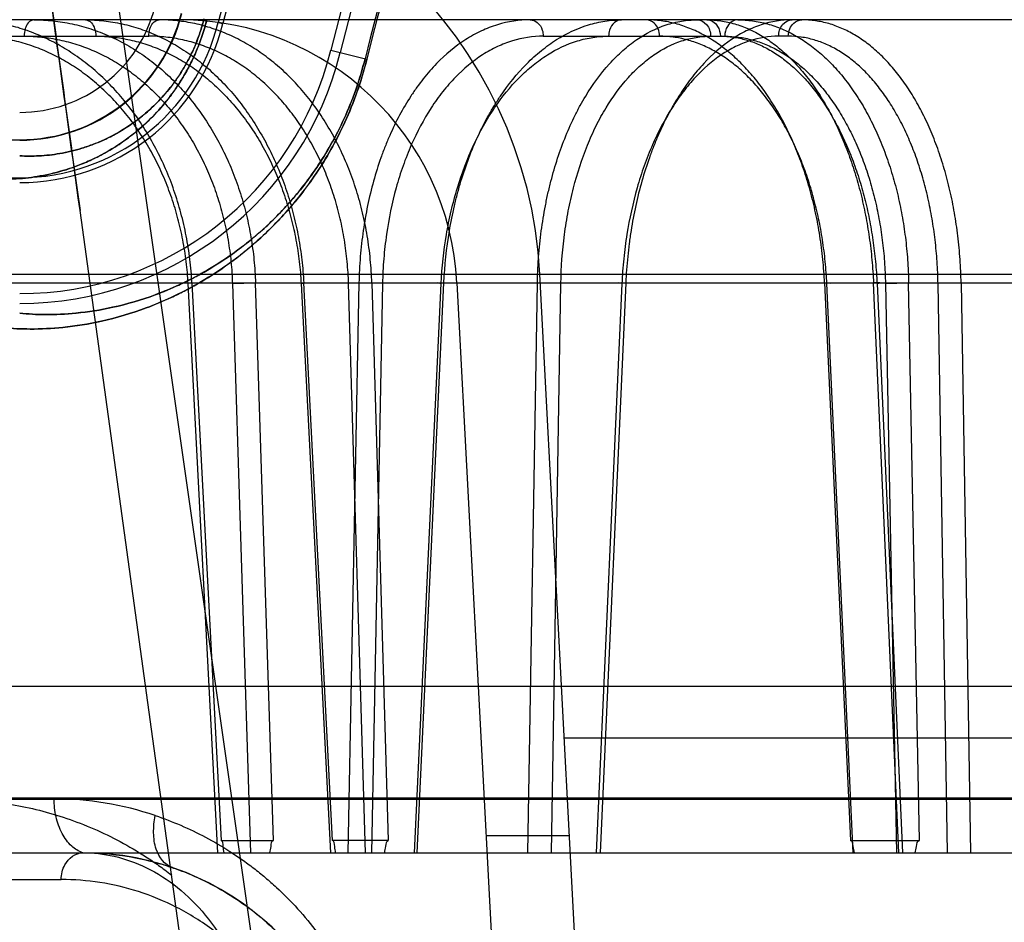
# Model space of a CAD drawing. Header units: millimetres. Extents: x 0 to 297, y 0 to 210.
# Tile 183 of 256: x 56.009 to 56.133, y 159.988 to 160.101. Entities that reach past the tile are written whole.
import ezdxf

# ---------------------------------------------------------------- set-up
doc = ezdxf.new("R2010")
doc.units = ezdxf.units.MM
doc.header["$LTSCALE"] = 16.335
doc.layers.get('0').update_dxf_attribs({"linetype": 'CONTINUOUS'})
for name, color, linetype in [('AXES_REF', 7, 'CONTINUOUS'), ('INTFCLR_1', 7, 'CONTINUOUS'), ('INTFCLR_144815', 7, 'CONTINUOUS'), ('INTFCLR_72935', 7, 'CONTINUOUS')]:
    doc.layers.add(name, color=color, linetype=linetype)

msp = doc.modelspace()

# ---------------------------------------------------------------- linework, layer by layer
at = {"color": 7, "linetype": 'Continuous'}
for radius in [6.787079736, 6.7865, 6.743039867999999]:
    msp.add_circle((57.4637311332, 154.7114782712), radius, dxfattribs=at)
msp.add_arc((57.4637311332, 154.7114782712), 6.72, 278.2771290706, 261.7228709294, dxfattribs=at)
at = {"layer": 'AXES_REF', "color": 9, "linetype": 'Continuous'}
msp.add_circle((57.4637311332, 154.7114782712), 6.191158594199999, dxfattribs=at)
at = {"layer": 'INTFCLR_1', "color": 9, "linetype": 'Continuous'}
for p, q in [((56.03398564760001, 160.1011551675), (56.0345800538, 160.1010077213)), ((56.04816824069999, 160.097637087), (56.0527140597, 160.0965094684))]:
    msp.add_line(p, q, dxfattribs=at)
at = {"layer": 'INTFCLR_1', "color": 6, "linetype": 'Continuous'}
for centre, radius, start, end in [((56.3995354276, 160.0104782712), 0.376628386, 138.8345507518, 166.0686236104), ((56.3995354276, 160.0104782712), 0.3760159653, 138.8345507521, 166.0686233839), ((56.3995354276, 160.0104782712), 0.3620159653, 138.8345507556, 166.0686238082), ((56.3995354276, 160.0104782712), 0.3607816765, 138.8345507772, 166.0686236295), ((56.0089543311, 160.1073643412), 0.025789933, 269.9999998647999, 346.0686237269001), ((56.0089543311, 160.1073643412), 0.0264023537, 269.9999994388, 346.06862695), ((56.0089543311, 160.1073643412), 0.0404023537, 269.9999996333, 346.0686219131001), ((56.0089543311, 160.1073643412), 0.0416366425, 270.0000000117, 346.0686235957)]:
    msp.add_arc(centre, radius, start, end, dxfattribs=at)
at = {"layer": 'INTFCLR_1', "color": 9, "linetype": 'Continuous'}
for centre, radius, start, end in [((56.3995354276, 160.0104782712), 0.3575673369, 138.8345507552, 166.0686236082), ((56.3995354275, 160.0104782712), 0.3573323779, 138.8345501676, 166.0686229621), ((56.0089543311, 160.1073643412), 0.0175605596, 270.0000000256, 346.0686235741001), ((56.0089543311, 160.1073643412), 0.0210600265, 269.9999999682, 346.0686236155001)]:
    msp.add_arc(centre, radius, start, end, dxfattribs=at)
for points, knots in [([(56.0325466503, 160.1015121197), (56.03237917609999, 160.1008369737), (56.0319963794, 160.0995164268), (56.03128436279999, 160.0976239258), (56.0304704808, 160.0958691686), (56.0295846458, 160.0942670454), (56.02865480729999, 160.092821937), (56.0274175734, 160.0911404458), (56.0253163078, 160.0887430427), (56.022195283, 160.0861073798), (56.018962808, 160.0842317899), (56.0165286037, 160.0831757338), (56.014310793, 160.0823963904), (56.0116559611, 160.0817455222), (56.0086031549, 160.0813837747), (56.00664041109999, 160.0813745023), (56.0056988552, 160.081421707)], [0, 0, 0, 0, 0.0574721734, 0.1134588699, 0.1669071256, 0.21714495, 0.2645975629, 0.308783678, 0.3895302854, 0.5274907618, 0.6441227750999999, 0.6969373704, 0.7465491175, 0.8382128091, 0.9221094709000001, 1, 1, 1, 1]), ([(56.0321836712, 160.1016021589), (56.0320387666, 160.1010180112), (56.03170724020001, 160.0998755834), (56.0310903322, 160.098238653), (56.0303845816, 160.0967212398), (56.0296163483, 160.0953363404), (56.0288097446, 160.0940877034), (56.0277368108, 160.0926358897), (56.0263672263, 160.0910815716), (56.0246774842, 160.0895297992), (56.0225500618, 160.087920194), (56.02040892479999, 160.0866895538), (56.0183019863, 160.0857886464), (56.01638440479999, 160.0851257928), (56.0140904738, 160.0845780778), (56.0114565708, 160.0842836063), (56.0097651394, 160.0842879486), (56.0089543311, 160.0843347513)], [0, 0, 0, 0, 0.0575499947, 0.1136075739, 0.1671162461, 0.2174278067, 0.2649257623, 0.3091535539, 0.3899605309, 0.4625751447, 0.5281544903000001, 0.6447761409, 0.6975023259, 0.7471185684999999, 0.8386452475, 0.9223402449, 1, 1, 1, 1]), ([(56.0527140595, 160.0965094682), (56.0523672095, 160.0951111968), (56.0515613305, 160.0924179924), (56.0500262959, 160.0886137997), (56.0482783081, 160.0851844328), (56.0463969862, 160.0821397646), (56.0444625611, 160.0794825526), (56.0419681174, 160.0765141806), (56.03941033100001, 160.0739869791), (56.0368322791, 160.0718469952), (56.0344500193, 160.0700725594), (56.031561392, 160.0682314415), (56.0281874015, 160.066486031), (56.0241587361, 160.0648031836), (56.01959169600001, 160.0634468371), (56.014662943, 160.0626460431), (56.01052202, 160.0624370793), (56.0080247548, 160.0625554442), (56.0069054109, 160.0626647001)], [0, 0, 0, 0, 0.06983020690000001, 0.1360165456, 0.1985856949, 0.2561722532, 0.3093207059, 0.3577512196, 0.4440024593, 0.4831205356, 0.5200948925, 0.5879287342, 0.6488908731, 0.7039975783, 0.7993757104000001, 0.8790225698, 0.9454860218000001, 1, 1, 1, 1]), ([(56.05248601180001, 160.0965660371), (56.0521564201, 160.0952372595), (56.0513903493, 160.0926779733), (56.0499307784, 160.0890633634), (56.0482684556, 160.0858053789), (56.04647914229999, 160.0829131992), (56.0446393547, 160.0803896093), (56.0422669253, 160.0775712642), (56.0398344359, 160.0751726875), (56.0373828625, 160.07314256), (56.0351174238, 160.0714598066), (56.03237131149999, 160.069715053), (56.0291636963, 160.0680627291), (56.0253352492, 160.0664719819), (56.020995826, 160.065193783), (56.0163153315, 160.0644466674), (56.0123847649, 160.0642606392), (56.0100160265, 160.0643846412), (56.0089543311, 160.0644920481)], [0, 0, 0, 0, 0.0698671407, 0.1360883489, 0.1986819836, 0.2562926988, 0.3094735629, 0.3579124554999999, 0.4441892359, 0.4833221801, 0.5202930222, 0.5881501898, 0.6490914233, 0.7042036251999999, 0.7995434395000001, 0.8791525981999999, 0.9455413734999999, 1, 1, 1, 1])]:
    msp.add_open_spline(points, degree=3, knots=knots, dxfattribs=at)
at = {"layer": 'INTFCLR_144815', "color": 9, "linetype": 'Continuous'}
for p, q in [((55.95772073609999, 160.5484094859), (56.08466206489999, 159.6608559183)), ((56.7755772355, 160.1014782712), (55.9490826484, 160.1014782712)), ((55.9843099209, 160.0994149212), (56.0252226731, 160.0994149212)), ((56.0749541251, 160.0994149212), (56.0978399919, 160.0994149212)), ((56.1058475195, 160.0994149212), (56.1046265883, 160.0994149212)), ((56.0808541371, 159.6114927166), (56.016556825, 160.0774282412)), ((55.8717420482, 160.0694090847), (56.86227402, 160.0694090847)), ((55.9182016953, 160.0683100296), (56.80139558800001, 160.0683100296)), ((56.0339500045, 159.996478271), (56.03018499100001, 160.0682367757)), ((56.03066589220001, 160.0683100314), (56.0343514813, 159.9980053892)), ((56.0357719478, 160.0682367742), (56.0380645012, 159.9964782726)), ((56.04093326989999, 159.9980053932), (56.0386838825, 160.0683100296)), ((56.04442801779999, 160.0682367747), (56.0481257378, 159.9964782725)), ((56.0483756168, 159.998005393), (56.0447561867, 160.0683100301)), ((56.0517251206, 160.0683100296), (56.0503261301, 159.996478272)), ((56.0525309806, 159.9964782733), (56.05040977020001, 160.0682367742)), ((56.05469505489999, 160.0682367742), (56.0517251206, 160.0683100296)), ((56.05469505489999, 160.0682367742), (56.0532936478, 159.9964782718)), ((56.05334075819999, 160.0683100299), (56.0554224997, 159.9980053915)), ((56.0587427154, 159.9964782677), (56.0620930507, 160.0682367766)), ((56.0590701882, 159.9964782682), (56.0624278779, 160.0683100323)), ((56.0730231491, 159.9964782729), (56.0742260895, 160.0683100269)), ((56.0771787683, 160.0682367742), (56.0742260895, 160.0683100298)), ((56.0759730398, 159.9964782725), (56.0771787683, 160.0682367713)), ((56.0848685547, 160.0682367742), (56.0816361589, 159.9964782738)), ((56.0853561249, 160.0683100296), (56.0821163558, 159.9964782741)), ((56.1104161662, 160.0683100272), (56.1136739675, 159.998005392)), ((56.1140331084, 159.9964782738), (56.11070365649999, 160.0682367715)), ((56.1197981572, 159.9964782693), (56.116584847, 160.0683100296)), ((56.11702647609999, 160.0682367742), (56.1202407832, 159.9964782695)), ((56.1180905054, 160.0682367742), (56.11947313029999, 159.9964782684)), ((56.1223761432, 159.9980053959), (56.1210172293, 160.0683100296)), ((56.1259039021, 159.9964782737), (56.1247162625, 160.0682367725)), ((56.1276229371, 160.0683100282), (56.1288161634, 159.9964782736)), ((56.0775991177, 160.0109668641), (56.72147173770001, 160.0109668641)), ((55.8095160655, 160.0034171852), (56.1611731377, 160.0034171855)), ((55.7885176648, 160.0032339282), (56.1527017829, 160.0032339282)), ((55.81651579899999, 159.9964782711), (56.94914244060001, 159.9964782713)), ((55.8705414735, 159.9931004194), (56.0141859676, 159.9931004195))]:
    msp.add_line(p, q, dxfattribs=at)
at = {"layer": 'INTFCLR_144815', "color": 6, "linetype": 'Continuous'}
for p, q in [((56.09853542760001, 159.6114782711), (56.0745362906, 160.0694090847)), ((56.0310312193, 160.0683003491), (56.03018499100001, 160.0682367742)), ((56.0357719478, 160.0682367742), (56.0386838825, 160.0683100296)), ((56.04442801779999, 160.0682367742), (56.0451773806, 160.0683048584)), ((56.05334075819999, 160.0683100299), (56.05040977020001, 160.0682367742)), ((56.06407948, 160.0683100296), (56.088035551, 159.6112009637)), ((56.11041616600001, 160.0683100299), (56.111135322, 160.0682952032)), ((56.1180905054, 160.0682367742), (56.1210172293, 160.0683100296)), ((56.1276229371, 160.0683100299), (56.1247162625, 160.0682367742)), ((56.0043586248, 160.0174782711), (56.743569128, 160.0174782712)), ((56.07824694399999, 159.9986055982), (56.06773253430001, 159.9986055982)), ((56.034351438, 159.9980053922), (56.0409332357, 159.9980053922)), ((56.0554224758, 159.9980053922), (56.0483755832, 159.9980053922)), ((56.1136739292, 159.9980053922), (56.12237611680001, 159.9980053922))]:
    msp.add_line(p, q, dxfattribs=at)
for centre, radius, start, end in [((56.0186130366, 160.0664782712), 0.05599999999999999, 3.000000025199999, 90.0000000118), ((56.0291274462, 160.0664782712), 0.035, 3.0000000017, 89.9999999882)]:
    msp.add_arc(centre, radius, start, end, dxfattribs=at)
at = {"layer": 'INTFCLR_144815', "color": 9, "linetype": 'Continuous'}
for centre, radius, start, end in [((56.0132815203, 159.9633663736), 0.0398921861, 71.3519385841, 89.99485629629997), ((56.0168973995, 159.9614782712), 0.035, 3.9999999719, 89.99999998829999)]:
    msp.add_arc(centre, radius, start, end, dxfattribs=at)
at = {"layer": 'INTFCLR_144815', "color": 7, "linetype": 'Continuous'}
for points, knots in [([(55.9577207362, 160.5484094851), (55.9573659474, 160.5484164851), (55.95724668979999, 160.5472775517), (55.9571327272, 160.5463138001), (55.957103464, 160.5450551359), (55.9571036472, 160.5438616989), (55.9571290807, 160.5426153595), (55.9571721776, 160.5413374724), (55.9572384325, 160.5398541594), (55.9573154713, 160.5384399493), (55.9573997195, 160.5370632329), (55.957476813, 160.5358940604), (55.9575626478, 160.5346694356), (55.9576575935, 160.5333817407), (55.9577702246, 160.5319246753), (55.9579041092, 160.5302691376), (55.95805536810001, 160.5284761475), (55.95822602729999, 160.5265266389), (55.9584186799, 160.5243986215), (55.95863490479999, 160.5220853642), (55.9588778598, 160.5195591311), (55.95915402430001, 160.5167618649), (55.9594670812, 160.5136709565), (55.95981581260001, 160.5103075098), (55.9602056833, 160.5066260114), (55.9606585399, 160.5024357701), (55.9611604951, 160.4978829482), (55.9617193, 160.4929038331), (55.9623458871, 160.487410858), (55.9630753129, 160.4811189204), (55.9638984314, 160.4741285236), (55.964835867, 160.4662804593), (55.96589819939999, 160.4575080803), (55.9671270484, 160.4474938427), (55.9685232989, 160.4362561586), (55.9701180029, 160.423570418), (55.97192750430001, 160.4093320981), (55.9739283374, 160.3937471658), (55.9761187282, 160.3768399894), (55.9784608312, 160.3589082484), (55.9809729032, 160.3398151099), (55.98361721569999, 160.31984771), (55.9863868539, 160.2990559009), (55.9892646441, 160.2775644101), (55.9922720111, 160.2552102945), (55.9954286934, 160.2318470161), (55.9987131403, 160.2076350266), (56.0020813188, 160.182896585), (56.0055198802, 160.1577250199), (56.00905839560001, 160.1319013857), (56.01274949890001, 160.105042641), (56.0152662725, 160.0867803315), (56.0165568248, 160.0774282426)], [0, 0, 0, 0, 0.002241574, 0.0047132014, 0.0072224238, 0.0098766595, 0.0123398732, 0.0150736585, 0.0179599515, 0.0217167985, 0.0240207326, 0.0266725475, 0.029118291, 0.0317754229, 0.0348287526, 0.0383497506, 0.0422672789, 0.04619496, 0.0507115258, 0.0557645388, 0.0608710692, 0.06674290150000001, 0.0735202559, 0.0804956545, 0.0881030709, 0.09690564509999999, 0.1071187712, 0.1170366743, 0.1285552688, 0.1420419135, 0.1570478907, 0.1730174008, 0.1919691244, 0.2128662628, 0.236750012, 0.2635013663, 0.293630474, 0.3274143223, 0.3627565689, 0.4013226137, 0.4416480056, 0.4844039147, 0.5285543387, 0.5741462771, 0.6213734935, 0.6710334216, 0.7230689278, 0.7757171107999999, 0.8287434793, 0.8835499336, 0.9403646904, 1, 1, 1, 1]), ([(56.0165568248, 160.0774282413), (56.015380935, 160.0859465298), (56.0131762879, 160.1019439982), (56.010072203, 160.1245136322), (56.0073440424, 160.1443967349), (56.0049321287, 160.1620127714), (56.0027842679, 160.1777323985), (56.0008682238, 160.1917824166), (55.9991366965, 160.2045018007), (55.9975518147, 160.21616449), (55.9961051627, 160.2268291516), (55.9948046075, 160.2364332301), (55.9936545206, 160.2449395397), (55.99262913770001, 160.2525343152), (55.99171385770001, 160.2593228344), (55.99089973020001, 160.2653695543), (55.9901738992, 160.2707669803), (55.9895224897, 160.2756162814), (55.988941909, 160.27994259), (55.9884142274, 160.283878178), (55.9879431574, 160.2873943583), (55.9875217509, 160.2905421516), (55.9871399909, 160.293395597), (55.986793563, 160.2959864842), (55.98647750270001, 160.298351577), (55.986192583, 160.3004846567), (55.9859317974, 160.3024379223), (55.985692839, 160.3042284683), (55.9854745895, 160.3058644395), (55.9852673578, 160.3074183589), (55.9850736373, 160.3088714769), (55.9848348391, 160.3106633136), (55.9846657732, 160.3119323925), (55.9845498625, 160.3128029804)], [0, 0, 0, 0, 0.1086009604, 0.2039477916, 0.2877238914, 0.3620651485, 0.4285031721, 0.4880977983, 0.5411506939, 0.5906228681, 0.6367442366, 0.6770723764, 0.71302358, 0.7451511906, 0.7738599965, 0.7995341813, 0.8222066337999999, 0.8426397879, 0.8613279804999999, 0.8773350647, 0.892788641, 0.9061319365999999, 0.9174444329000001, 0.9291470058, 0.9391444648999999, 0.9475796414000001, 0.9563257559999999, 0.9640319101, 0.9703936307, 0.9771701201, 0.9838307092, 0.9889079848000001, 1, 1, 1, 1]), ([(56.016897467, 159.9964782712), (56.0191303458, 159.9964782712), (56.022518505, 159.9961524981), (56.0263686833, 159.995206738), (56.028572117, 159.9944893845), (56.0307890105, 159.9936421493), (56.0335358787, 159.9923440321), (56.0367418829, 159.990390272), (56.0393594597, 159.9883903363), (56.0418291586, 159.9860786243), (56.0433371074, 159.9846357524), (56.04418509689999, 159.9835949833)], [0, 0, 0, 0, 0.2151948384, 0.325426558, 0.3816421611, 0.4384201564, 0.5540782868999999, 0.6738510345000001, 0.7997002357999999, 0.8706165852, 1, 1, 1, 1])]:
    msp.add_open_spline(points, degree=3, knots=knots, dxfattribs=at)
at = {"layer": 'INTFCLR_144815', "color": 6, "linetype": 'Continuous'}
for points, knots in [([(56.03066588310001, 160.0683100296), (56.0306145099, 160.0693010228), (56.030443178, 160.0712846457), (56.02998022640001, 160.0742354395), (56.0293110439, 160.0771433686), (56.0284442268, 160.0799654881), (56.02739273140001, 160.0826711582), (56.0261685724, 160.0852429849), (56.0247749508, 160.0876788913), (56.0232199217, 160.0899636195), (56.0215200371, 160.0920740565), (56.0196923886, 160.093993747), (56.0177476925, 160.0957150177), (56.0156922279, 160.0972326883), (56.013544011, 160.0985324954), (56.0113244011, 160.0996030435), (56.0090592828, 160.1004364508), (56.0067576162, 160.1010340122), (56.0044200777, 160.1013967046), (56.0028448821, 160.1014782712), (56.0020543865, 160.1014782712)], [0, 0, 0, 0, 0.0617823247, 0.1238447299, 0.1858195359, 0.247403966, 0.3074912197, 0.3663888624, 0.4245774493, 0.4820469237, 0.5382776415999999, 0.5931090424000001, 0.6468783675, 0.699766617, 0.7519718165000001, 0.8029757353, 0.8529596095, 0.9020028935, 0.950783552, 1, 1, 1, 1]), ([(56.0107494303, 160.1014782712), (56.0115513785, 160.1014782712), (56.0131653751, 160.1013932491), (56.0155719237, 160.1010091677), (56.0179521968, 160.1003670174), (56.0202700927, 160.0994750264), (56.02250033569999, 160.0983470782), (56.02462984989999, 160.0969962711), (56.0266543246, 160.0954280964), (56.028562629, 160.0936510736), (56.0303343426, 160.0916854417), (56.0319575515, 160.0895484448), (56.033424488, 160.0872546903), (56.034729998, 160.0848132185), (56.0358616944, 160.0822470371), (56.0368099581, 160.0795828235), (56.0375689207, 160.0768495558), (56.0381400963, 160.0740574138), (56.03852430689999, 160.0712068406), (56.0386522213, 160.0692817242), (56.0386838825, 160.0683100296)], [0, 0, 0, 0, 0.0502737, 0.1011002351, 0.1525041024, 0.2045410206, 0.2565222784, 0.3089261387, 0.3623936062, 0.4168290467, 0.4721774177, 0.5280823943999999, 0.5848720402, 0.6426851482, 0.7014740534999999, 0.7605299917, 0.8198131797, 0.8791592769, 0.9390526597, 1, 1, 1, 1]), ([(56.01723457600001, 160.1014782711), (56.0180069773, 160.1014782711), (56.01956392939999, 160.1013928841), (56.0218873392, 160.1010082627), (56.0241901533, 160.1003654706), (56.02643736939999, 160.0994728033), (56.0286046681, 160.0983444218), (56.030679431, 160.096993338), (56.0326572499, 160.0954249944), (56.0345272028, 160.0936479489), (56.03626939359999, 160.0916824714), (56.0378722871, 160.0895458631), (56.03932795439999, 160.0872525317), (56.0406311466, 160.084811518), (56.0417695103, 160.0822458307), (56.04273358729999, 160.0795822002), (56.043517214, 160.0768495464), (56.0441211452, 160.0740579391), (56.04454615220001, 160.0712078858), (56.04470676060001, 160.0692822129), (56.0447561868, 160.0683100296)], [0, 0, 0, 0, 0.0489165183, 0.09851922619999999, 0.1488646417, 0.2000363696, 0.2513763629, 0.3033548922, 0.3566009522, 0.4110109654, 0.4665169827, 0.5227420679, 0.579989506, 0.6383742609, 0.6978243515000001, 0.7575985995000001, 0.8176298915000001, 0.8777250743, 0.938351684, 1, 1, 1, 1]), ([(56.0533407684, 160.0683100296), (56.053310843, 160.0693002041), (56.0531852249, 160.07128177), (56.0527987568, 160.0742320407), (56.0522139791, 160.0771395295), (56.0514382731, 160.0799614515), (56.0504828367, 160.0826669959), (56.04935910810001, 160.0852387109), (56.0480703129, 160.0876746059), (56.0466238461, 160.0899595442), (56.04503488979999, 160.0920703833), (56.0433193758, 160.0939904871), (56.041487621, 160.0957122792), (56.03954555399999, 160.0972305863), (56.037510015, 160.0985311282), (56.0354011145, 160.0996023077), (56.0332436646, 160.1004361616), (56.03104649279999, 160.1010340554), (56.0288103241, 160.1013968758), (56.0273015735, 160.1014782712), (56.0265440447, 160.1014782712)], [0, 0, 0, 0, 0.0631976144, 0.1265589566, 0.1896844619, 0.2522453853, 0.3131073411, 0.3725758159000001, 0.4311278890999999, 0.4887472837, 0.5449165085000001, 0.599488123, 0.6528112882, 0.7050835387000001, 0.7565270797, 0.8066698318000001, 0.8557317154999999, 0.9038293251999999, 0.9516729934, 1, 1, 1, 1]), ([(56.1104161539, 160.0683100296), (56.1103710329, 160.0693001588), (56.11022777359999, 160.0712799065), (56.1098528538, 160.0742276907), (56.1093179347, 160.0771326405), (56.1086298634, 160.0799521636), (56.1077989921, 160.0826556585), (56.1068347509, 160.0852255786), (56.1057405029, 160.0876578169), (56.10452132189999, 160.0899406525), (56.1031900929, 160.0920506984), (56.1017587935, 160.093972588), (56.1002371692, 160.0956963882), (56.0986303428, 160.0972165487), (56.0969515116, 160.0985194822), (56.0952176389, 160.0995933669), (56.0934480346, 160.1004303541), (56.0916498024, 160.1010310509), (56.0898238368, 160.1013959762), (56.0885914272, 160.1014782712), (56.08797551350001, 160.1014782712)], [0, 0, 0, 0, 0.0680187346, 0.1361392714, 0.2038252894, 0.2706156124, 0.3351967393, 0.397803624, 0.4588624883, 0.5180930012, 0.5752619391, 0.6299159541, 0.6823660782, 0.7328580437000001, 0.7814916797, 0.8279517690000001, 0.8725425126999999, 0.9155298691, 0.9577325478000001, 1, 1, 1, 1]), ([(56.0955784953, 160.1014782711), (56.0961639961, 160.1014782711), (56.0973502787, 160.1013918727), (56.09911668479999, 160.101004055), (56.10086643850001, 160.1003572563), (56.1025730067, 160.0994607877), (56.1042188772, 160.0983293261), (56.1057954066, 160.0969755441), (56.1072990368, 160.0954052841), (56.1087215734, 160.0936273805), (56.1100482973, 160.091661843), (56.1112706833, 160.0895257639), (56.11238272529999, 160.0872332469), (56.113380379, 160.0847932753), (56.114254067, 160.0822290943), (56.1149966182, 160.0795674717), (56.11560314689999, 160.0768378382), (56.1160741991, 160.0740499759), (56.11641055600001, 160.071203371), (56.1165421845, 160.0692816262), (56.116584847, 160.0683100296)], [0, 0, 0, 0, 0.0411067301, 0.0831661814, 0.1265690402, 0.1716805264, 0.2181575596, 0.2664977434, 0.3173216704, 0.3705744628, 0.4261667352, 0.4836460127, 0.5432196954, 0.604927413, 0.6686008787, 0.7333013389, 0.7988331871, 0.864827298, 0.9317205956, 1, 1, 1, 1]), ([(56.0994717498, 160.1014782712), (56.10009561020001, 160.1014782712), (56.1013559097, 160.1013926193), (56.1032310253, 160.101005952), (56.1050830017, 160.1003600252), (56.1068829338, 160.0994640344), (56.1086114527, 160.0983326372), (56.1102593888, 160.0969789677), (56.1118236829, 160.0954087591), (56.1132959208, 160.0936307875), (56.1146606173, 160.0916652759), (56.1159089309, 160.0895291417), (56.1170351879, 160.087236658), (56.1180354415, 160.0847968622), (56.11890015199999, 160.0822328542), (56.1196219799, 160.079571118), (56.120196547, 160.0768403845), (56.12062520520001, 160.0740507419), (56.1209085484, 160.0712025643), (56.1209977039, 160.069280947), (56.1210172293, 160.0683100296)], [0, 0, 0, 0, 0.0431874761, 0.08713207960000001, 0.1321593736, 0.1785828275, 0.2259719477, 0.2748702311, 0.3259539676, 0.3791729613, 0.4344645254, 0.4914176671, 0.5502883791, 0.6111389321, 0.6738277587, 0.7374862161, 0.8019459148, 0.8669041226, 0.9327735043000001, 1, 1, 1, 1]), ([(56.1276229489, 160.0683100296), (56.12760573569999, 160.0692991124), (56.1275217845, 160.0712767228), (56.1272462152, 160.0742243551), (56.1268207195, 160.0771300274), (56.1262507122, 160.0799501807), (56.1255445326, 160.0826532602), (56.1247112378, 160.0852211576), (56.1237539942, 160.0876511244), (56.1226769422, 160.0899323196), (56.1214909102, 160.0920418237), (56.1202064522, 160.0939637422), (56.118832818, 160.0956879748), (56.1173746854, 160.0972089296), (56.115843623, 160.0985132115), (56.1142545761, 160.0995887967), (56.11262486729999, 160.100427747), (56.1109615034, 160.1010302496), (56.1092661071, 160.1013961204), (56.108119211, 160.1014782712), (56.1075461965, 160.1014782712)], [0, 0, 0, 0, 0.0700699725, 0.1401357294, 0.2096107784, 0.2779828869, 0.3438305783, 0.4073959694, 0.4690980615, 0.5287008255, 0.5859448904, 0.6403606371, 0.6922650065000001, 0.7418979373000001, 0.7893762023, 0.8344645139, 0.8775150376, 0.9188803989, 0.9594118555, 1, 1, 1, 1]), ([(56.11702647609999, 160.0682367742), (56.1171530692, 160.0682480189), (56.1177957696, 160.0683588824), (56.1168571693, 160.0683156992), (56.116584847, 160.0683100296)], [0, 0, 0, 0, 0.3181480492, 1, 1, 1, 1]), ([(56.0347254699, 159.9964782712), (56.0346935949, 159.9967506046), (56.0345756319, 159.9971561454), (56.0346041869, 159.9980053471), (56.034351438, 159.9980053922)], [0, 0, 0, 0, 0.520347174, 1, 1, 1, 1]), ([(56.0405030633, 159.9964782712), (56.0405419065, 159.9967384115), (56.0406739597, 159.9971527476), (56.0406646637, 159.9980053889), (56.0409332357, 159.9980053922)], [0, 0, 0, 0, 0.4947820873, 1, 1, 1, 1]), ([(56.048779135, 159.9964782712), (56.0487460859, 159.9967383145), (56.048626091, 159.9971520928), (56.0486429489, 159.998005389), (56.0483755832, 159.9980053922)], [0, 0, 0, 0, 0.4950608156, 1, 1, 1, 1]), ([(56.0549649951, 159.9964782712), (56.0550081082, 159.9967509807), (56.0551399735, 159.9971662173), (56.0551638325, 159.9980053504), (56.0554224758, 159.9980053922)], [0, 0, 0, 0, 0.5163192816, 1, 1, 1, 1]), ([(56.1141837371, 159.9964782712), (56.114139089, 159.9967512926), (56.1140143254, 159.9971794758), (56.1139386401, 159.9980053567), (56.1136739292, 159.9980053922)], [0, 0, 0, 0, 0.5110251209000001, 1, 1, 1, 1]), ([(56.12182263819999, 159.9964782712), (56.12187183, 159.9967390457), (56.1220105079, 159.9971741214), (56.1220956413, 159.9980053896), (56.12237611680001, 159.9980053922)], [0, 0, 0, 0, 0.4861666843, 1, 1, 1, 1])]:
    msp.add_open_spline(points, degree=3, knots=knots, dxfattribs=at)
at = {"layer": 'INTFCLR_144815', "color": 9, "linetype": 'Continuous'}
for points, knots in [([(56.0107494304, 160.1014782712), (56.0104821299, 160.1014782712), (56.00996588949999, 160.1011342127), (56.0096099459, 160.1003396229), (56.0095186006, 160.0997396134), (56.0095152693, 160.0994149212)], [0, 0, 0, 0, 0.3094489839, 0.6240898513, 1, 1, 1, 1]), ([(56.01723457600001, 160.1014782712), (56.01751666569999, 160.1014782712), (56.01806113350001, 160.1011489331), (56.0184547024, 160.1003450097), (56.0185523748, 160.0997401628), (56.0185559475, 160.0994149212)], [0, 0, 0, 0, 0.319325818, 0.6318040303, 1, 1, 1, 1]), ([(56.0252226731, 160.0994149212), (56.0252260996, 160.0997268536), (56.02531851, 160.1003170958), (56.0256950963, 160.1011247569), (56.0262483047, 160.1014782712), (56.0265440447, 160.1014782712)], [0, 0, 0, 0, 0.3534253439, 0.6649411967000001, 1, 1, 1, 1]), ([(56.0733223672, 160.1014782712), (56.071924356, 160.1014782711), (56.0697902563, 160.1011476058), (56.0674634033, 160.1002440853), (56.0661501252, 160.0995757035), (56.0641430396, 160.0983814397), (56.0619642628, 160.0965513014), (56.0600711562, 160.0943814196), (56.0590208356, 160.0929876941), (56.0574544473, 160.0906948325), (56.0561233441, 160.0881781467), (56.05501214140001, 160.0855136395), (56.05429965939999, 160.0836102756), (56.0532020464, 160.0801161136), (56.0524520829, 160.0764779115), (56.05204341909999, 160.0732788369), (56.0518312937, 160.0710792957), (56.05174761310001, 160.0694193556), (56.0517251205, 160.0683100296)], [0, 0, 0, 0, 0.0967659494, 0.1466539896, 0.1724019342, 0.1986761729, 0.308236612, 0.3671749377, 0.3978274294, 0.4289742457, 0.5593456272, 0.5937296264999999, 0.6288132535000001, 0.6999763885, 0.8470702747, 0.8850494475, 0.9232001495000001, 1, 1, 1, 1]), ([(56.0624278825, 160.068310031), (56.06252864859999, 160.0705043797), (56.06287233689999, 160.0737722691), (56.0636185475, 160.0775119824), (56.06413859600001, 160.079594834), (56.06498829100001, 160.0825804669), (56.0662344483, 160.0859131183), (56.0678154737, 160.0890269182), (56.0687856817, 160.0906815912), (56.07024400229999, 160.0929470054), (56.071904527, 160.0950197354), (56.0737688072, 160.0968042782), (56.0749938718, 160.0978556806), (56.0771613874, 160.0994226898), (56.079562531, 160.1005651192), (56.0816785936, 160.1011315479), (56.0830703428, 160.1013971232), (56.08412930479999, 160.1014782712), (56.0848314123, 160.1014782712)], [0, 0, 0, 0, 0.150927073, 0.2250456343, 0.2618864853, 0.2983944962, 0.4383280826, 0.5053588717, 0.53813187, 0.5700682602, 0.6904940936, 0.7191856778, 0.7473372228, 0.8013450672, 0.9027166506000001, 0.927389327, 0.9517599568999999, 1, 1, 1, 1]), ([(56.0733223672, 160.1014782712), (56.07363773, 160.1014782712), (56.0743437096, 160.1011835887), (56.0748506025, 160.1003121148), (56.0749506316, 160.099672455), (56.0749541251, 160.0994149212)], [0, 0, 0, 0, 0.3298814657, 0.7305851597, 1, 1, 1, 1]), ([(56.0742260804, 160.0683100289), (56.07426464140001, 160.0705000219), (56.0745022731, 160.0737625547), (56.0751067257, 160.077509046), (56.0755410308, 160.0795933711), (56.0762585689, 160.0825702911), (56.0773361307, 160.0858980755), (56.0787416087, 160.0890227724), (56.079609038, 160.0906797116), (56.0809106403, 160.0929346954), (56.0824095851, 160.0950084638), (56.0841183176, 160.0968027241), (56.0852365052, 160.0978525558), (56.0872165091, 160.0994140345), (56.0894421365, 160.1005633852), (56.0914145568, 160.1011314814), (56.0927115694, 160.1013972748), (56.0937013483, 160.1014782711), (56.0943575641, 160.1014782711)], [0, 0, 0, 0, 0.1551001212, 0.2309788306, 0.2686075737, 0.3058323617, 0.447819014, 0.5153601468, 0.5482489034, 0.5802044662, 0.6997574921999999, 0.7279961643, 0.7556042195, 0.8082937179, 0.906320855, 0.9300781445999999, 0.9535325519, 1, 1, 1, 1]), ([(56.0848314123, 160.1014782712), (56.08451604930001, 160.1014782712), (56.0838100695, 160.101183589), (56.0833031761, 160.1003121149), (56.0832031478, 160.0996724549), (56.0831996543, 160.0994149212)], [0, 0, 0, 0, 0.3298815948, 0.7305852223, 1, 1, 1, 1]), ([(56.1063252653, 160.1014782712), (56.1050148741, 160.1014782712), (56.10300518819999, 160.1011410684), (56.1008282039, 160.1002413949), (56.0995902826, 160.0995743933), (56.0976763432, 160.098371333), (56.0956006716, 160.0965358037), (56.0937924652, 160.0943779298), (56.0927800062, 160.0929863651), (56.09125761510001, 160.0906864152), (56.0899563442, 160.0881717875), (56.0888555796, 160.0855130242), (56.0881429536, 160.0836090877), (56.0870304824, 160.0801136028), (56.08624052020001, 160.0764781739), (56.08577863, 160.0732791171), (56.0855252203, 160.0710801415), (56.0854052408, 160.069420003), (56.0853561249, 160.0683100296)], [0, 0, 0, 0, 0.0921205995, 0.1402279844, 0.1652391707, 0.1908878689, 0.29907158, 0.3579245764, 0.3886717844, 0.4199967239, 0.5517927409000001, 0.5866770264, 0.6223092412, 0.6946708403, 0.8444081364, 0.8830678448, 0.9218924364, 1, 1, 1, 1]), ([(56.08960727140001, 160.0994149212), (56.0896030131, 160.0997288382), (56.0894868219, 160.100337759), (56.0889763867, 160.101171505), (56.0883269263, 160.1014782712), (56.0879755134, 160.1014782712)], [0, 0, 0, 0, 0.3284164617, 0.6323895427, 1, 1, 1, 1]), ([(56.0943575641, 160.1014782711), (56.0948023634, 160.1014782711), (56.0955209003, 160.1010705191), (56.0959640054, 160.1001981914), (56.0960526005, 160.0996727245), (56.09605624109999, 160.0994149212)], [0, 0, 0, 0, 0.459665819, 0.7335536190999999, 1, 1, 1, 1]), ([(56.0955784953, 160.1014782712), (56.09583899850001, 160.1014782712), (56.0963913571, 160.1013103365), (56.0970793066, 160.1005766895), (56.0972711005, 160.0998448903), (56.0972771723, 160.0994149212)], [0, 0, 0, 0, 0.2674609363, 0.5585029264, 1, 1, 1, 1]), ([(56.0994717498, 160.1014782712), (56.09922070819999, 160.1014782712), (56.0986839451, 160.1013063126), (56.0980260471, 160.1005679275), (56.0978458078, 160.0998436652), (56.0978399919, 160.0994149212)], [0, 0, 0, 0, 0.2620893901, 0.5523468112, 1, 1, 1, 1]), ([(56.1046265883, 160.0994149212), (56.10463022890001, 160.0996727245), (56.104718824, 160.1001981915), (56.105161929, 160.1010705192), (56.105880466, 160.1014782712), (56.1063252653, 160.1014782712)], [0, 0, 0, 0, 0.2664463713, 0.5403341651, 1, 1, 1, 1]), ([(56.1058475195, 160.0994149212), (56.1058519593, 160.0997293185), (56.10597394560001, 160.1003427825), (56.10651363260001, 160.1011799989), (56.1071825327, 160.1014782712), (56.1075461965, 160.1014782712)], [0, 0, 0, 0, 0.3233716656, 0.6259929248, 1, 1, 1, 1]), ([(56.03018499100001, 160.0682367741), (56.0301365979, 160.0691592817), (56.0299773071, 160.0709991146), (56.0295508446, 160.0737297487), (56.0289394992, 160.0764103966), (56.0281488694, 160.0790212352), (56.0271840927, 160.0815428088), (56.0260518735, 160.0839570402), (56.0247605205, 160.0862476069), (56.0233184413, 160.0883984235), (56.0217363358, 160.0903946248), (56.0200246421, 160.0922209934), (56.018196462, 160.0938651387), (56.0162638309, 160.0953149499), (56.0142401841, 160.0965606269), (56.0121393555, 160.0975924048), (56.0099774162, 160.0984025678), (56.00777114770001, 160.0989858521), (56.00553674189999, 160.0993368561), (56.0040362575, 160.0994149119), (56.0032885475, 160.0994149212)], [0, 0, 0, 0, 0.0611914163, 0.1222153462, 0.1829330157, 0.2431697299, 0.3027654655, 0.3616159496, 0.4196421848, 0.4767773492, 0.5329717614, 0.5881802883, 0.6423889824, 0.6956352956, 0.7479993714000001, 0.7995680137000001, 0.850430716, 0.900683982, 0.9504712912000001, 1, 1, 1, 1]), ([(56.0095152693, 160.0994149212), (56.0102631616, 160.0994149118), (56.0117625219, 160.0993368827), (56.0139925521, 160.0989851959), (56.0161887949, 160.098400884), (56.0183347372, 160.0975897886), (56.0204141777, 160.0965573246), (56.0224120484, 160.0953110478), (56.0243149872, 160.0938604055), (56.0261095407, 160.0922152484), (56.0277836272, 160.090387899), (56.0293243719, 160.088390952), (56.030721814, 160.0862395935), (56.0319657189, 160.0839483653), (56.0330480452, 160.0815331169), (56.0339605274, 160.0790105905), (56.0346966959, 160.07639991), (56.0352519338, 160.073721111), (56.0356214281, 160.0709935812), (56.035742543, 160.0691574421), (56.0357719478, 160.0682367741)], [0, 0, 0, 0, 0.0498726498, 0.09990516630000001, 0.1502864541, 0.2011534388, 0.25263064, 0.3048543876, 0.3579391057, 0.4119677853, 0.4669861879, 0.5229973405, 0.5799694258, 0.6378754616, 0.6966772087, 0.7562949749, 0.8165953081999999, 0.8774051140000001, 0.9385746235, 1, 1, 1, 1]), ([(56.0185559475, 160.0994149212), (56.0192752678, 160.0994149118), (56.0207196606, 160.0993365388), (56.0228698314, 160.0989843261), (56.0249921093, 160.0983994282), (56.0270705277, 160.0975877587), (56.0290894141, 160.0965548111), (56.03103418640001, 160.0953082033), (56.03289190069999, 160.0938573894), (56.0346494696, 160.0922122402), (56.03629510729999, 160.0903850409), (56.0378161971, 160.0883883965), (56.039202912, 160.0862374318), (56.0404451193, 160.083946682), (56.0415347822, 160.081531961), (56.0424636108, 160.0790099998), (56.0432249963, 160.0763998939), (56.0438140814, 160.0737216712), (56.0442258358, 160.0709946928), (56.0443805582, 160.0691579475), (56.04442801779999, 160.0682367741)], [0, 0, 0, 0, 0.0484674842, 0.09724098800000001, 0.1465391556, 0.1965208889, 0.2473248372, 0.2990923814, 0.351934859, 0.4059259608, 0.4610962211, 0.5174293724, 0.5748699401, 0.6333655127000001, 0.6928507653, 0.7532178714, 0.8143042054, 0.8759073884, 0.9378494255, 1, 1, 1, 1]), ([(56.05040977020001, 160.0682367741), (56.0503825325, 160.0691584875), (56.0502680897, 160.0709963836), (56.0499155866, 160.0737266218), (56.0493844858, 160.0764069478), (56.0486797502, 160.0790175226), (56.04780589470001, 160.0815389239), (56.046768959, 160.0839530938), (56.045576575, 160.0862436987), (56.0442364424, 160.0883946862), (56.0427585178, 160.0903911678), (56.0411524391, 160.0922179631), (56.0394305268, 160.0938626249), (56.03760402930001, 160.0953130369), (56.0356856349, 160.0965593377), (56.0336884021, 160.0975917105), (56.0316276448, 160.0984023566), (56.0295194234, 160.0989859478), (56.0273792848, 160.0993370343), (56.0259402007, 160.099414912), (56.0252226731, 160.0994149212)], [0, 0, 0, 0, 0.0625751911, 0.1248556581, 0.1866808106, 0.2478568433, 0.308207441, 0.3676164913, 0.4259976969, 0.4832810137, 0.5394189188, 0.5943734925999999, 0.6481451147, 0.7007911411, 0.7524180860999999, 0.8031453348, 0.8531013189, 0.9024260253, 0.9513082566, 1, 1, 1, 1]), ([(56.0749541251, 160.0994149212), (56.0736413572, 160.0994149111), (56.0716373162, 160.0991042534), (56.069452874, 160.0982545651), (56.0682199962, 160.0976264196), (56.06633580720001, 160.0965037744), (56.06429081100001, 160.0947834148), (56.0625147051, 160.0927437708), (56.0615293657, 160.0914337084), (56.060059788, 160.0892783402), (56.05881176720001, 160.0869125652), (56.0577701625, 160.0844081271), (56.0571022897, 160.0826189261), (56.0560735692, 160.0793343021), (56.0553720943, 160.0759143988), (56.0549904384, 160.0729074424), (56.0547927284, 160.0708398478), (56.0547154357, 160.0692795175), (56.05469505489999, 160.0682367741)], [0, 0, 0, 0, 0.0967190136, 0.1465806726, 0.1723146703, 0.1985760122, 0.3080971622, 0.3670217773, 0.3976693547, 0.4288123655, 0.5591857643, 0.5935747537, 0.6286656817, 0.6998490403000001, 0.8469959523, 0.8849916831, 0.9231605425, 1, 1, 1, 1]), ([(56.06209305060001, 160.0682367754), (56.06218939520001, 160.0702995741), (56.0625150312, 160.073371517), (56.0632200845, 160.0768866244), (56.0637108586, 160.0788444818), (56.0645125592, 160.0816511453), (56.06568735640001, 160.0847840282), (56.0671774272, 160.0877106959), (56.0680916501, 160.0892660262), (56.06946564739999, 160.0913958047), (56.0710300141, 160.0933440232), (56.0727855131, 160.0950213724), (56.0739391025, 160.0960097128), (56.075980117, 160.0974828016), (56.07824053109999, 160.0985564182), (56.0802322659, 160.099089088), (56.0815422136, 160.0993387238), (56.0825388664, 160.0994149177), (56.0831996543, 160.0994149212)], [0, 0, 0, 0, 0.1508439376, 0.224928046, 0.261754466, 0.2982494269, 0.4381455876, 0.5051694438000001, 0.5379420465, 0.5698799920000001, 0.6903292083, 0.7190301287, 0.7471919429, 0.8012227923, 0.9026571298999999, 0.9273461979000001, 0.9517319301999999, 1, 1, 1, 1]), ([(56.0771787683, 160.0682367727), (56.0772133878, 160.0702952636), (56.0774339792, 160.0733619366), (56.0779989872, 160.076883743), (56.0784051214, 160.0788430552), (56.07907656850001, 160.0816412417), (56.08008615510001, 160.0847691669), (56.0814034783, 160.0877066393), (56.0822166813, 160.0892642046), (56.0834368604, 160.0913837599), (56.08484267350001, 160.0933331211), (56.0864458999, 160.0950198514), (56.0874950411, 160.0960066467), (56.08935284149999, 160.0974743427), (56.0914418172, 160.0985547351), (56.09329327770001, 160.0990890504), (56.0945108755, 160.0993390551), (56.09544015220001, 160.0994148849), (56.09605624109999, 160.0994149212)], [0, 0, 0, 0, 0.1551836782, 0.2310954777, 0.268739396, 0.3059778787, 0.4480037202, 0.515551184, 0.5484405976, 0.5803955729, 0.6999260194, 0.7281550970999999, 0.7557527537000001, 0.8084178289, 0.9063808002, 0.9301221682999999, 0.9535614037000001, 1, 1, 1, 1]), ([(56.1046265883, 160.0994149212), (56.1033932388, 160.0994148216), (56.10150169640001, 160.0990980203), (56.09945234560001, 160.0982521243), (56.0982867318, 160.0976252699), (56.0964848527, 160.0964944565), (56.0945302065, 160.0947691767), (56.09282675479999, 160.0927406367), (56.0918728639, 160.0914325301), (56.0904384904, 160.0892708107), (56.0892119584, 160.0869070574), (56.0881740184, 160.0844076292), (56.0875021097, 160.0826179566), (56.0864530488, 160.0793323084), (56.0857068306, 160.0759149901), (56.0852696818, 160.0729077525), (56.085029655, 160.0708407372), (56.0849155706, 160.0692801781), (56.0848685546, 160.0682367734)], [0, 0, 0, 0, 0.0921810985, 0.1403217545, 0.1653483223, 0.191011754, 0.2992387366, 0.3581068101, 0.388858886, 0.420186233, 0.5519763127, 0.5868539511, 0.6224772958, 0.6948163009, 0.8444916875, 0.8831320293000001, 0.9219363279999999, 1, 1, 1, 1]), ([(56.1107036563, 160.0682367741), (56.1106608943, 160.0691585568), (56.1105270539, 160.070995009), (56.1101806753, 160.0737231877), (56.10969102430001, 160.0764014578), (56.1090625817, 160.0790100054), (56.1082994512, 160.0815294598), (56.10740691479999, 160.083941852), (56.1063915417, 160.0862308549), (56.1052598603, 160.0883805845), (56.1040202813, 160.0903761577), (56.1026807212, 160.0922026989), (56.1012513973, 160.0938477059), (56.0997413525, 160.095299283), (56.0981608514, 160.0965475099), (56.0965202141, 160.0975825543), (56.09483174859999, 160.0983962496), (56.0931085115, 160.0989827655), (56.0913633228, 160.0993361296), (56.09018962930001, 160.0994149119), (56.08960727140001, 160.0994149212)], [0, 0, 0, 0, 0.06737779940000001, 0.1343722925, 0.2007081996, 0.2660758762, 0.3301850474, 0.3928123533, 0.4537711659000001, 0.5128970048, 0.5700590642, 0.6251471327, 0.6781122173, 0.7289825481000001, 0.7778651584, 0.8249141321, 0.8703389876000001, 0.9144084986, 0.9574782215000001, 1, 1, 1, 1]), ([(56.0972771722, 160.0994149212), (56.0978227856, 160.0994148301), (56.0989227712, 160.0993359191), (56.1005562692, 160.0989801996), (56.10216767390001, 160.098392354), (56.1037461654, 160.0975769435), (56.10527973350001, 160.0965402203), (56.1067573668, 160.0952907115), (56.1081693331, 160.0938381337), (56.1095058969, 160.092192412), (56.1107587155, 160.0903654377), (56.1119183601, 160.0883697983), (56.1129775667, 160.0862201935), (56.1139285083, 160.0839311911), (56.1147650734, 160.0815184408), (56.1154808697, 160.0789987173), (56.1160708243, 160.0763909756), (56.1165311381, 160.073715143), (56.1168578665, 160.0709905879), (56.1169852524, 160.0691572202), (56.11702647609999, 160.0682367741)], [0, 0, 0, 0, 0.0407567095, 0.0820465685, 0.1244954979, 0.1685146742, 0.2144319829, 0.2624799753, 0.3128139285, 0.3655338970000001, 0.4206588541, 0.4781254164, 0.5377999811, 0.5995366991, 0.6631611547, 0.7284477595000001, 0.7951036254, 0.8627857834, 0.9311747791, 1, 1, 1, 1]), ([(56.0978399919, 160.0994149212), (56.0984220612, 160.0994149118), (56.0995932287, 160.099336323), (56.1013313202, 160.0989823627), (56.1030405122, 160.0983947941), (56.104707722, 160.0975800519), (56.10632037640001, 160.0965441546), (56.1078670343, 160.095295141), (56.10933783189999, 160.0938425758), (56.11072262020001, 160.0921964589), (56.11201247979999, 160.0903689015), (56.11319754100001, 160.0883725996), (56.1142704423, 160.0862223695), (56.115223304, 160.0839327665), (56.1160500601, 160.0815194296), (56.1167443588, 160.078999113), (56.1173013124, 160.0763908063), (56.1177174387, 160.0737144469), (56.11798908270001, 160.0709894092), (56.11807278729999, 160.0691566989), (56.1180905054, 160.0682367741)], [0, 0, 0, 0, 0.0428598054, 0.0861260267, 0.1302454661, 0.1755806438, 0.2224378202, 0.2710811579, 0.3217017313, 0.3744176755, 0.4292702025, 0.4862292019, 0.5451979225, 0.6060681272, 0.668703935, 0.7329159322, 0.7984459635, 0.8649858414, 0.932250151, 1, 1, 1, 1]), ([(56.1247162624, 160.0682367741), (56.1247010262, 160.0691577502), (56.124625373, 160.0709922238), (56.1243751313, 160.0737199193), (56.123989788, 160.0763977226), (56.1234730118, 160.0790057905), (56.1228281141, 160.0815248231), (56.1220595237, 160.0839369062), (56.12117295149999, 160.0862256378), (56.1201740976, 160.0883750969), (56.1190704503, 160.0903704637), (56.1178688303, 160.0921971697), (56.1165782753, 160.0938426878), (56.1152068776, 160.0952949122), (56.1137642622, 160.0965438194), (56.1122597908, 160.0975798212), (56.1107041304, 160.0983945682), (56.10910929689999, 160.0989816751), (56.1074863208, 160.0993365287), (56.10639153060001, 160.0994148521), (56.1058475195, 160.0994149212)], [0, 0, 0, 0, 0.0693988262, 0.1382651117, 0.2062916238, 0.2731385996, 0.3384897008, 0.4021006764, 0.4637639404, 0.5232925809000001, 0.5805438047, 0.6354114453, 0.6878556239, 0.7379044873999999, 0.7856731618, 0.8313543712, 0.8752258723, 0.9176396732, 0.9590124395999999, 1, 1, 1, 1]), ([(56.06209305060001, 160.0682367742), (56.0619409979, 160.0682495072), (56.0612290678, 160.0683482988), (56.0621654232, 160.0683160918), (56.0624278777, 160.0683100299)], [0, 0, 0, 0, 0.3675774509, 1, 1, 1, 1]), ([(56.0848685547, 160.0682367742), (56.0847433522, 160.0682479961), (56.08409201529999, 160.0683659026), (56.0850699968, 160.0683163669), (56.0853561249, 160.0683100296)], [0, 0, 0, 0, 0.3051797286, 1, 1, 1, 1]), ([(56.0168973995, 159.9964782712), (56.0163839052, 159.9966481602), (56.0153354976, 159.9973197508), (56.0141822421, 159.9989348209), (56.0134555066, 160.0009974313), (56.0132894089, 160.002504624), (56.0132851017, 160.0032585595)], [0, 0, 0, 0, 0.1999424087, 0.4444223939, 0.7212887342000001, 1, 1, 1, 1]), ([(56.0179357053, 159.9754882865), (56.0169825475, 159.9755272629), (56.0148005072, 159.9758819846), (56.0115004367, 159.9773596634), (56.0082269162, 159.9799945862), (56.00533939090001, 159.9836226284), (56.0030060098, 159.9880411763), (56.0013341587, 159.9929680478), (56.0005124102, 159.997269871), (56.000186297, 160.0007053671), (56.0001270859, 160.0023988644), (56.0001223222, 160.0032339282)], [0, 0, 0, 0, 0.079538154, 0.1823736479, 0.2978289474, 0.4265721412, 0.5663430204, 0.7123997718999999, 0.8588159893, 0.9303734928, 1, 1, 1, 1]), ([(56.0001223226, 160.0032338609), (56.0024447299, 160.0032332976), (56.0071495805, 160.0028782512), (56.01293372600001, 160.0015291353), (56.0174720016, 159.999887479), (56.0208377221, 159.9983479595), (56.0235594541, 159.9968211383), (56.02568322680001, 159.9954421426), (56.0270268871, 159.9944853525), (56.02783018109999, 159.9938689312), (56.0281193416, 159.9936412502)], [0, 0, 0, 0, 0.231234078, 0.4677316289, 0.5888724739, 0.7112972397, 0.8358236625, 0.8991949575, 0.9633556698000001, 1, 1, 1, 1]), ([(56.0282065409, 159.9946008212), (56.0272301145, 159.9949342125), (56.0260552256, 159.9965895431), (56.0257630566, 159.9990120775), (56.0258942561, 160.00044759), (56.0260372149, 160.0011642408)], [0, 0, 0, 0, 0.420406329, 0.7022405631, 1, 1, 1, 1]), ([(56.0260372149, 160.0011642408), (56.02821423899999, 160.0004297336), (56.0314358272, 159.9990451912), (56.034975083, 159.9969779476), (56.0369781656, 159.9956312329), (56.0384645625, 159.9945357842), (56.0399157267, 159.9933650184), (56.041803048, 159.9916994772), (56.0440522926, 159.9894283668), (56.04610884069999, 159.9869328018), (56.0476358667, 159.9847903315), (56.0498805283, 159.9813014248), (56.0514009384, 159.9781284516), (56.0523531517, 159.9754782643)], [0, 0, 0, 0, 0.1812991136, 0.2751287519, 0.3231422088, 0.371699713, 0.4207841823, 0.4702213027, 0.5702691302, 0.6726435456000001, 0.7250124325, 0.7777894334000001, 1, 1, 1, 1]), ([(56.0141859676, 159.9931004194), (56.0142032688, 159.99373956), (56.01450916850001, 159.9952795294), (56.01599603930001, 159.9964782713), (56.0168973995, 159.9964782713)], [0, 0, 0, 0, 0.4149803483, 1, 1, 1, 1]), ([(56.016897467, 159.9964782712), (56.0182286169, 159.9964782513), (56.0210032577, 159.9961612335), (56.0250946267, 159.9946948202), (56.0290180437, 159.9921710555), (56.03251576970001, 159.9886649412), (56.0353756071, 159.9843682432), (56.03746087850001, 159.9795536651), (56.0387272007, 159.9745274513), (56.03906349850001, 159.9711251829), (56.0391098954, 159.9694586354)], [0, 0, 0, 0, 0.103625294, 0.2152505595, 0.3354688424, 0.4637590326, 0.5980529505, 0.7349076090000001, 0.8702149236, 1, 1, 1, 1]), ([(56.0458370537, 159.9637977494), (56.0457923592, 159.9644338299), (56.0456640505, 159.9656970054), (56.0452624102, 159.9681578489), (56.0445059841, 159.9711084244), (56.0434360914, 159.9739020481), (56.0424243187, 159.9759944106), (56.0413470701, 159.9779430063), (56.0401464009, 159.9797649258), (56.0388348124, 159.9814527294), (56.0374932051, 159.9830142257), (56.03572971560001, 159.9847869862), (56.0334885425, 159.9866533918), (56.0311654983, 159.9882569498), (56.0280402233, 159.990033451), (56.0240300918, 159.99168797), (56.01911376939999, 159.9928496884), (56.01581538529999, 159.9930973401), (56.0141859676, 159.9931004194)], [0, 0, 0, 0, 0.0403295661, 0.08024126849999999, 0.1576250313, 0.2325070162, 0.2690202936, 0.3045528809, 0.3732772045, 0.4067303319, 0.4396992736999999, 0.5034370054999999, 0.5646164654, 0.6239156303, 0.6817237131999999, 0.7917490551, 0.8969435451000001, 1, 1, 1, 1])]:
    msp.add_open_spline(points, degree=3, knots=knots, dxfattribs=at)
at = {"layer": 'INTFCLR_72935', "color": 9, "linetype": 'Continuous'}
for p, q in [((56.0345800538, 160.1010077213), (56.03398564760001, 160.1011551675)), ((56.0481682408, 160.0976370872), (56.0527140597, 160.0965094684))]:
    msp.add_line(p, q, dxfattribs=at)
at = {"layer": 'INTFCLR_72935', "color": 6, "linetype": 'Continuous'}
for p, q in [((55.9864335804, 160.0863643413), (56.0089543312, 160.0863643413)), ((55.99381953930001, 160.0815744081), (56.0089543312, 160.0815744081))]:
    msp.add_line(p, q, dxfattribs=at)
for centre, radius, start, end in [((56.3995354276, 160.0104782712), 0.4228972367, 136.3700789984, 170.0609962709), ((56.3995354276, 160.0104782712), 0.376628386, 138.8345507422, 166.0686236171), ((56.3995354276, 160.0104782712), 0.3760159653, 138.8345507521, 166.0686233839), ((56.3995354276, 160.0104782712), 0.3620159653, 138.8345507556, 166.0686238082), ((56.3995354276, 160.0104782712), 0.3607816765, 138.8345507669, 166.0686236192), ((56.0089543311, 160.1073643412), 0.021, 270.0000001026, 346.0686236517), ((56.0089543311, 160.1073643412), 0.025789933, 270.0000002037, 346.0686236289), ((56.0089543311, 160.1073643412), 0.0264023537, 269.9999994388, 346.06862695), ((56.0089543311, 160.1073643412), 0.0404023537, 269.9999996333, 346.0686219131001), ((56.0089543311, 160.1073643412), 0.0416366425, 270.000000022, 346.068623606)]:
    msp.add_arc(centre, radius, start, end, dxfattribs=at)
at = {"layer": 'INTFCLR_72935', "color": 9, "linetype": 'Continuous'}
for centre, radius, start, end in [((56.3995354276, 160.0104782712), 0.3575673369, 138.8345507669, 166.0686236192), ((56.3995354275, 160.0104782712), 0.3573323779, 138.8345501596, 166.0686229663)]:
    msp.add_arc(centre, radius, start, end, dxfattribs=at)
for points, knots in [([(56.0056988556, 160.0814217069), (56.0066407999, 160.0813744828), (56.0086050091, 160.0813837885), (56.0116612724, 160.081746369), (56.0143208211, 160.0823988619), (56.01654226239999, 160.0831815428), (56.0183089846, 160.0839487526), (56.0201302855, 160.0849087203), (56.0219991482, 160.0860952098), (56.02390568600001, 160.0875520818), (56.0258400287, 160.0893420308), (56.0274102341, 160.0911316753), (56.0286455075, 160.0928083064), (56.0295793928, 160.0942580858), (56.030466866, 160.0958618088), (56.0312806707, 160.0976154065), (56.03199374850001, 160.0995090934), (56.0323776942, 160.1008309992), (56.0325466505, 160.1015121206)], [0, 0, 0, 0, 0.07790330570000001, 0.1618667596, 0.2536806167, 0.3034199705, 0.3562896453, 0.4126322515, 0.4733102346, 0.5389302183, 0.6105590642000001, 0.6906636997, 0.7351564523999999, 0.7824908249, 0.8330084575, 0.8864378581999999, 0.9420335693, 1, 1, 1, 1]), ([(56.0089543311, 160.0843347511), (56.0097654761, 160.084287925), (56.0114581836, 160.0842836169), (56.0140950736, 160.0845787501), (56.0163930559, 160.0851279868), (56.0183138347, 160.0857933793), (56.0198431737, 160.0864482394), (56.0214196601, 160.0872701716), (56.023039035, 160.0882887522), (56.0246914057, 160.0895419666), (56.026368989, 160.0910845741), (56.0277305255, 160.0926285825), (56.0288018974, 160.0940761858), (56.0296116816, 160.0953284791), (56.03038148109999, 160.0967148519), (56.0310870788, 160.0982312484), (56.0317050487, 160.0998692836), (56.0320375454, 160.1010128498), (56.0321836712, 160.1016021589)], [0, 0, 0, 0, 0.077684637, 0.1614602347, 0.2531489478, 0.3029013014, 0.3556901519, 0.4120655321, 0.4727178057, 0.538390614, 0.6100777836, 0.690278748, 0.7347779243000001, 0.7821808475, 0.8327613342, 0.8862761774, 0.9419483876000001, 1, 1, 1, 1]), ([(56.0069054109, 160.0626647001), (56.0080267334, 160.0625552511), (56.01052803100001, 160.0624369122), (56.01467255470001, 160.0626470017), (56.0195975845, 160.063448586), (56.0241533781, 160.0648019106), (56.0275757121, 160.0662302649), (56.0297218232, 160.0672798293), (56.0320531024, 160.068546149), (56.0351010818, 160.0704856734), (56.0381168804, 160.0728573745), (56.0405890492, 160.0751504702), (56.0425308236, 160.0771821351), (56.0444797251, 160.079504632), (56.04641256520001, 160.0821633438), (56.04828500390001, 160.085196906), (56.0500348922, 160.0886323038), (56.0515652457, 160.0924291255), (56.0523701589, 160.0951230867), (56.0527140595, 160.0965094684)], [0, 0, 0, 0, 0.0546088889, 0.1211683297, 0.2007950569, 0.2959181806, 0.3507413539, 0.380380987, 0.4116808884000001, 0.4792976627, 0.5552209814, 0.5972744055, 0.6426583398, 0.6913478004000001, 0.7441210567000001, 0.8018425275, 0.8639600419, 0.9307654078, 1, 1, 1, 1]), ([(56.0089543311, 160.0644920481), (56.01001786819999, 160.0643844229), (56.0123904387, 160.064260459), (56.0163244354, 160.0644475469), (56.0210014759, 160.0651954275), (56.0253301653, 160.0664708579), (56.02858324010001, 160.0678212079), (56.0306230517, 160.0688146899), (56.0328394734, 160.0700136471), (56.0357365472, 160.07185147), (56.0386044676, 160.0741008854), (56.0409550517, 160.0762766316), (56.0428019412, 160.0782051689), (56.0446553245, 160.0804101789), (56.0464938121, 160.082935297), (56.0482746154, 160.0858168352), (56.0499388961, 160.0890807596), (56.0513940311, 160.0926884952), (56.05215926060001, 160.0952485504), (56.05248601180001, 160.0965660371)], [0, 0, 0, 0, 0.0545518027, 0.1210381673, 0.2006278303, 0.2957140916, 0.3505402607, 0.3802099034, 0.4114671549, 0.4791025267, 0.5550208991, 0.5971000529, 0.6424803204, 0.6911977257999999, 0.7439878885, 0.8017400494, 0.8638847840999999, 0.9307288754, 1, 1, 1, 1])]:
    msp.add_open_spline(points, degree=3, knots=knots, dxfattribs=at)

doc.saveas('drawing.dxf')
